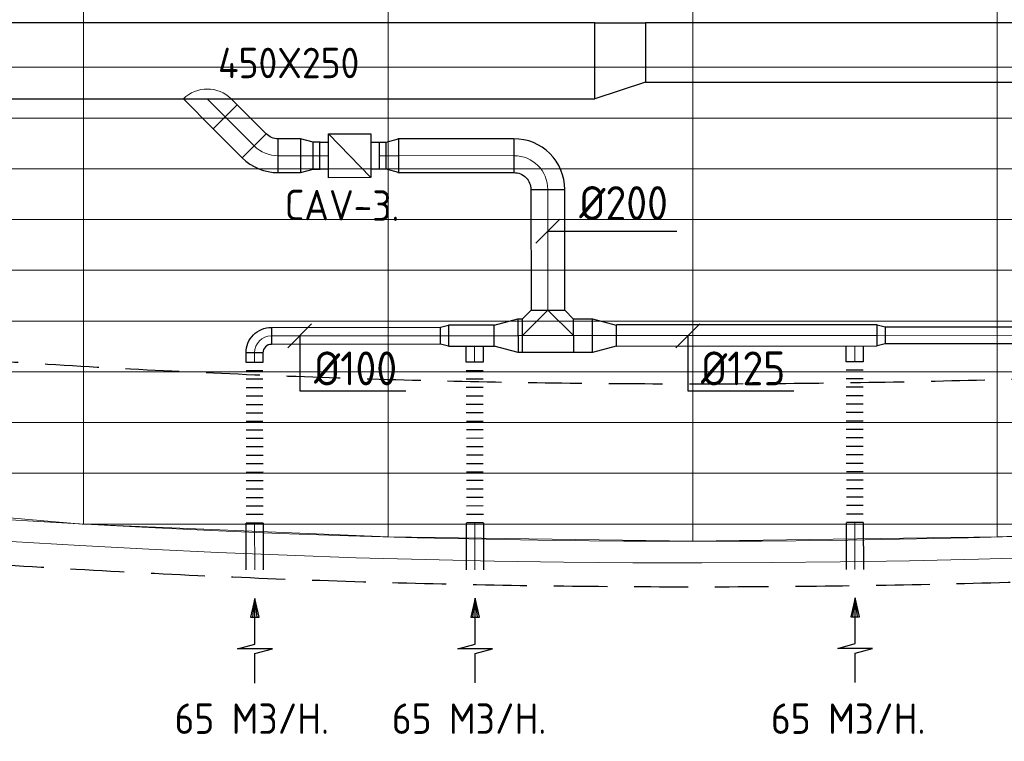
# Model space of a CAD drawing. Header units: millimetres. Extents: x -74135 to 19179, y 5032 to 51848.
# Tile 11 of 55: x -50634 to -44815, y 5765 to 10030. Entities that reach past the tile are written whole.
import ezdxf
from ezdxf.enums import TextEntityAlignment as Align

# ---------------------------------------------------------------- set-up
doc = ezdxf.new("R2010")
doc.units = ezdxf.units.MM
doc.header["$LTSCALE"] = 50
doc.linetypes.add('HIDDEN', pattern=[9.525, 6.35, -3.175])
for name, color, linetype in [('4plfd', 254, 'Continuous'), ('WL570---_RETOUR', 100, 'Continuous'), ('WM570---_RETOUR', 2, 'Continuous'), ('WM570---_TOEVOER', 2, 'Continuous')]:
    doc.layers.add(name, color=color, linetype=linetype)
for name, color, linetype, lineweight in [('WL570---_BESTAAND-HARTLIJN', 161, 'Continuous', 0), ('WL570---_BESTAAND-RETOUR', 140, 'Continuous', 0), ('WL570---_BESTAAND-TOEVOER', 180, 'Continuous', 0)]:
    doc.layers.add(name, color=color, linetype=linetype, lineweight=lineweight)
doc.styles.add('MAATVOERING', font='ISO')

# ---------------------------------------------------------------- blocks, each defined once
blk = doc.blocks.new('FLLINE100')
blk.add_line((0, -50), (0, 50))
blk = doc.blocks.new('OEX10000100000')
at = {"rotation": 90}
for p in [(0, -50), (0, -100), (0, -150), (0, -200), (0, -250), (0, -300), (0, -350), (0, -400), (0, -450), (0, -500), (0, -550), (0, -600), (0, -650), (0, -700), (0, -750), (0, -800), (0, -850), (0, -900), (0, -950), (0, -1000)]:
    blk.add_blockref('FLLINE100', p, dxfattribs=at)
blk = doc.blocks.new('KARO')
for p, q in [((1, 0.5), (0, 0.5)), ((0, -0.5), (1, -0.5))]:
    blk.add_line(p, q)
at = {"invisible_edges": 15}
blk.add_3dface([(0, 0.5), (0, -0.5), (1, -0.5), (1, 0.5)], dxfattribs=at)
at = {"layer": 'WL570---_BESTAAND-HARTLIJN'}
blk.add_line((0, 0), (1, 0), dxfattribs=at)
blk = doc.blocks.new('AFZPIJL')
for points in [[(0, -10), (0, -6.52), (-2.06, -5.97), (2.06, -5.97), (0, -5.41), (0, 0)], [(-0.26, -2.22), (0, 0)], [(0.26, -2.22), (0, 0)]]:
    blk.add_lwpolyline(points)
blk.add_lwpolyline([(0.52, -2.22), (-0.52, -2.22), (0, 0)], close=True)
blk = doc.blocks.new('KARH')
for p, q in [((1, 0.5), (0, 0.5)), ((0, -0.5), (1, -0.5))]:
    blk.add_line(p, q)
at = {"invisible_edges": 15}
blk.add_3dface([(0, 0.5), (0, -0.5), (1, -0.5), (1, 0.5)], dxfattribs=at)
blk = doc.blocks.new('MVLINE')
blk.add_line((35.4, -35.4), (-35.4, 35.4))
blk = doc.blocks.new('OBO10000090H')
blk.add_lwpolyline([(50, -100, 0.414214), (-100, 50), (-100, -50, -0.414214), (-50, -100)], format="xyb", close=True)
at = {"invisible_edges": 15}
for points in [[(-91.3, -50.8), (-74, 47.7), (-100, 50), (-100, -50)], [(-82.9, -53), (-48.7, 41), (-74, 47.7), (-91.3, -50.8)], [(-75, -56.7), (-25, 29.9), (-48.7, 41), (-82.9, -53)], [(-67.9, -61.7), (-3.6, 14.9), (-25, 29.9), (-75, -56.7)], [(-61.7, -67.9), (14.9, -3.6), (-3.6, 14.9), (-67.9, -61.7)], [(-56.7, -75), (29.9, -25), (14.9, -3.6), (-61.7, -67.9)], [(-53, -82.9), (41, -48.7), (29.9, -25), (-56.7, -75)], [(-50.8, -91.3), (47.7, -74), (41, -48.7), (-53, -82.9)], [(-50, -100), (50, -100), (47.7, -74), (-50.8, -91.3)]]:
    blk.add_3dface(points, dxfattribs=at)
at = {"layer": 'WL570---_BESTAAND-HARTLIJN'}
blk.add_arc((-100, -100), 100, 0, 90, dxfattribs=at)
blk = doc.blocks.new('VV145025035025003000RG')
blk.add_lwpolyline([(0, 225), (300, 225), (300, -125), (0, -225)], close=True)
at = {"invisible_edges": 15}
blk.add_3dface([(0, 225), (300, 225), (300, -125), (0, -225)], dxfattribs=at)
blk = doc.blocks.new('OSV20012501390G')
blk.add_lwpolyline([(0, -100), (140, -62.5), (140, 62.5), (0, 100)], close=True)
at = {"layer": 'WL570---_BESTAAND-HARTLIJN'}
blk.add_line((0, 0), (140, 0), dxfattribs=at)
blk = doc.blocks.new('OTS20020020000H')
blk.add_lwpolyline([(-150, -100), (150, -100), (150, 100), (100, 150), (-100, 150), (-150, 100)], close=True)
at = {"layer": 'WL570---_BESTAAND-HARTLIJN'}
blk.add_line((-150, 0), (150, 0), dxfattribs=at)
at = {"layer": 'WL570---_BESTAAND-RETOUR'}
blk.add_lwpolyline([(-150, 0), (0, 150), (150, 0)], dxfattribs=at)
blk = doc.blocks.new('OSV1251000460G')
blk.add_lwpolyline([(0, -62.5), (46.7, -50), (46.7, 50), (0, 62.5)], close=True)
at = {"layer": 'WL570---_BESTAAND-HARTLIJN'}
blk.add_line((0, 0), (46.7, 0), dxfattribs=at)
blk = doc.blocks.new('OZA2800200045R')
blk.add_lwpolyline([(141.4, 0), (176.8, 35.4), (35.4, 176.8), (-141.4, 0)])
at = {"layer": 'WL570---_BESTAAND-HARTLIJN'}
blk.add_line((0, 0), (106.1, 106.1), dxfattribs=at)
at = {"layer": 'WL570---_BESTAAND-RETOUR'}
blk.add_arc((0, 141.4), 200, 225, 315, dxfattribs=at)
blk = doc.blocks.new('VBX1601600016025000')
blk.add_lwpolyline([(50, -130), (300, -130), (300, 130), (50, 130)], close=True)
for points in [[(50, 80), (0, 80), (0, -80), (50, -80)], [(300, -80), (350, -80), (350, 80), (300, 80)]]:
    blk.add_lwpolyline(points)
at = {"layer": 'WL570---_BESTAAND-HARTLIJN'}
blk.add_line((300, 0), (350, 0), dxfattribs=at)
at = {"layer": 'WL570---_BESTAAND-TOEVOER'}
blk.add_line((50, -130), (300, 130), dxfattribs=at)
blk = doc.blocks.new('OBO20000045H')
blk.add_lwpolyline([(100, -82.8, 0.198912), (12.1, 129.3), (-129.3, -12.1, -0.198912), (-100, -82.8)], format="xyb", close=True)
at = {"invisible_edges": 15}
for points in [[(-123.4, -18.6), (29.8, 110), (12.1, 129.3), (-129.3, -12.1)], [(-118.1, -25.5), (45.7, 89.2), (29.8, 110), (-123.4, -18.6)], [(-113.4, -32.8), (59.8, 67.2), (45.7, 89.2), (-118.1, -25.5)], [(-109.4, -40.6), (71.9, 43.9), (59.8, 67.2), (-113.4, -32.8)], [(-106, -48.6), (81.9, 19.8), (71.9, 43.9), (-109.4, -40.6)], [(-103.4, -57), (89.8, -5.2), (81.9, 19.8), (-106, -48.6)], [(-101.5, -65.5), (95.4, -30.7), (89.8, -5.2), (-103.4, -57)], [(-100.4, -74.1), (98.9, -56.7), (95.4, -30.7), (-101.5, -65.5)], [(-100, -82.8), (100, -82.8), (98.9, -56.7), (-100.4, -74.1)]]:
    blk.add_3dface(points, dxfattribs=at)
at = {"layer": 'WL570---_BESTAAND-HARTLIJN'}
blk.add_arc((-200, -82.8), 200, 0, 45, dxfattribs=at)
blk = doc.blocks.new('OSV2001600740G')
blk.add_lwpolyline([(0, -100), (74.6, -80), (74.6, 80), (0, 100)], close=True)
at = {"layer": 'WL570---_BESTAAND-HARTLIJN'}
blk.add_line((0, 0), (74.6, 0), dxfattribs=at)
blk = doc.blocks.new('OBO20000090H')
blk.add_lwpolyline([(100, -200, 0.414214), (-200, 100), (-200, -100, -0.414214), (-100, -200)], format="xyb", close=True)
at = {"invisible_edges": 15}
for points in [[(-182.6, -101.5), (-147.9, 95.4), (-200, 100), (-200, -100)], [(-165.8, -106), (-97.4, 81.9), (-147.9, 95.4), (-182.6, -101.5)], [(-150, -113.4), (-50, 59.8), (-97.4, 81.9), (-165.8, -106)], [(-135.7, -123.4), (-7.2, 29.8), (-50, 59.8), (-150, -113.4)], [(-123.4, -135.7), (29.8, -7.2), (-7.2, 29.8), (-135.7, -123.4)], [(-113.4, -150), (59.8, -50), (29.8, -7.2), (-123.4, -135.7)], [(-106, -165.8), (81.9, -97.4), (59.8, -50), (-113.4, -150)], [(-101.5, -182.6), (95.4, -147.9), (81.9, -97.4), (-106, -165.8)], [(-100, -200), (100, -200), (95.4, -147.9), (-101.5, -182.6)]]:
    blk.add_3dface(points, dxfattribs=at)
at = {"layer": 'WL570---_BESTAAND-HARTLIJN'}
blk.add_arc((-200, -200), 200, 0, 90, dxfattribs=at)
blk = doc.blocks.new('Groep-53')
at = {"color": 8, "linetype": 'Continuous', "lineweight": 13}
for p, q in [((-51254.9, 18999.1), (-51254.9, 6698.7)), ((-49454.9, 18999.1), (-49454.9, 6622.6)), ((-47654.9, 18999.1), (-47654.9, 6597.2)), ((-45854.9, 15502.4), (-45854.9, 6622.6)), ((-66254.9, 9399.1), (-28992, 9399.1)), ((-65366, 9099.1), (-29943.5, 9099.1)), ((-64290.1, 8799.1), (-31019.4, 8799.1)), ((-63133.8, 8499.1), (-32175.7, 8499.1)), ((-61877.5, 8199.1), (-33432, 8199.1)), ((-60492, 7899.1), (-34817.5, 7899.1)), ((-58929.6, 7599.1), (-36379.9, 7599.1)), ((-57102.8, 7299.1), (-38206.7, 7299.1)), ((-51263.2, 6699.1), (-54854.9, 7003.9)), ((-54812.5, 6999.1), (-40496.9, 6999.1)), ((-51263.2, 6699.1), (-44046.2, 6699.1)), ((-49454.9, 6622.6), (-51254.9, 6698.7)), ((-44054.9, 6698.7), (-45854.9, 6622.6)), ((-47654.9, 6597.2), (-49454.9, 6622.6)), ((-45854.9, 6622.6), (-47654.9, 6597.2))]:
    blk.add_line(p, q, dxfattribs=at)
at = {"color": 8, "linetype": 'Continuous', "lineweight": 13, "flags": 128}
blk.add_lwpolyline([(-22004.9, 19149), (-22004.9, 11828, -0.208473), (-73205.8, 11785.1), (-73304.9, 11828.1)], format="xyb", dxfattribs=at)
at = {"color": 8, "linetype": 'Continuous', "lineweight": 13}
blk.add_arc((-47654.8, 70538.1), 63940.9, 246.496301, 293.503386, dxfattribs=at)
blk = doc.blocks.new('Block plafond 4e verd')
at = {"layer": '4plfd'}
blk.add_blockref('Groep-53', (73304.912, -19149.14), dxfattribs=at)

msp = doc.modelspace()

# ---------------------------------------------------------------- linework, layer by layer
at = {"color": 2, "linetype": 'HIDDEN'}
for radius, start, end in [(63040.6, 247.031394, 292.968331), (64240.6, 246.320689, 293.67904)]:
    msp.add_arc((-46645.7, 70918.9), radius, start, end, dxfattribs=at)
at = {"layer": 'WM570---_TOEVOER'}
for points in [[(-47511.8, 8779.7), (-47377.2, 8779.7), (-46751, 8779.7)], [(-48979.1, 8162), (-48978.8, 7836.2), (-48352.6, 7836.8)], [(-46684.6, 8162), (-46684.3, 7836.2), (-46058.1, 7836.8)]]:
    msp.add_lwpolyline(points, dxfattribs=at)

# ---------------------------------------------------------------- block references
at = {"layer": 'WL570---_BESTAAND-RETOUR', "xscale": 8.033562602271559, "yscale": 200, "zscale": 200, "rotation": 270.0517481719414}
msp.add_blockref('KARO', (-47512, 8320.7), dxfattribs=at)
at = {"layer": 'WL570---_RETOUR'}
for name, p in [('Block plafond 4e verd', (-72306, 19498.9)), ('VV145025035025003000RG', (-47235, 9787))]:
    msp.add_blockref(name, p, dxfattribs=at)
at = {"layer": 'WL570---_RETOUR', "xscale": 3840.384117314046, "yscale": 450, "zscale": 250}
msp.add_blockref('KARH', (-51075.4, 9787), dxfattribs=at)
at = {"layer": 'WL570---_RETOUR'}
for name, p, xscale, yscale, zscale, rotation in [('KARH', (-40002.5, 9837), 6932.456166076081, 350, 250, 180), ('KARO', (-49248.1, 9285.1), 241.6587554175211, 200, 200, 134.9999999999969), ('KARO', (-48974, 9226.5), 132.6602586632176, 200, 200, 180.0072772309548), ('KARO', (-48398.7, 9226.6), 686.0151459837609, 200, 200, 0.007277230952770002), ('KARO', (-48899.4, 9226.5), 41.65426006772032, 160, 160, 0.007277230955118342), ('KARO', (-48468.8, 9226.6), -41.65426006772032, 160, 160, 0.007277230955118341), ('KARO', (-47512.6, 9026.9), 714.1612036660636, 200, 200, 270.0517481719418), ('KARO', (-49146.4, 8161.2), -999.0447346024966, 100, 100, 180.0506517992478), ('KARO', (-48099.7, 8162.2), 271.2217342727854, 125, 125, 0.0517481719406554), ('KARO', (-47660, 8162.6), -28.82339029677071, 200, 200, 0.05174817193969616), ('KARO', (-47361.8, 8162.8), -113.3662558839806, 200, 200, 180.0517481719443), ('KARO', (-45566.3, 8164.5), 1540.57043358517, 125, 125, 180.0517481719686), ('KARO', (-44025.3, 8165.8), -1494.792856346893, 100, 100, 0.05065179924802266), ('KARO', (-47945.2, 8005.6), -95.4620084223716, 100, 100, 270.0506517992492), ('KARO', (-45698.9, 8007.7), -94.30230512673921, 100, 100, 270.0506517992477), ('KARO', (-49246.2, 8004.6), -55.98824614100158, 100, 100, 270.0506517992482), ('KARO', (-49245.4, 7053.9), -275.9456809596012, 100, 100, 90.05065179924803), ('KARO', (-47943.7, 7054.9), -275.9456809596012, 100, 100, 90.05065179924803), ('KARO', (-45698, 7057.1), -275.9456809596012, 100, 100, 90.05065179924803), ('AFZPIJL', (-49243.8, 6609.2), -49.99999999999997, 50, 50, 0.05065179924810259), ('AFZPIJL', (-47942.1, 6610.2), -49.99999999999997, 50, 50, 0.05065179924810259), ('AFZPIJL', (-45696.4, 6612.3), -49.99999999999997, 50, 50, 0.05065179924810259)]:
    msp.add_blockref(name, p, dxfattribs=dict(at, xscale=xscale, yscale=yscale, zscale=zscale, rotation=rotation))
at = {"layer": 'WL570---_RETOUR', "xscale": -1}
for name, p, rotation in [('OZA2800200045R', (-49525.1, 9562), 180), ('VBX1601600016025000', (-48509.1, 9226.6), 0.007277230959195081), ('OSV2001600740G', (-48394.2, 9226.6), 0.007277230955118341), ('OTS20020020000H', (-47511.8, 8162.7), 0.05174817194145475), ('OBO10000090H', (-49246.4, 8161.2), 0.05065179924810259), ('OSV1251000460G', (-48099.7, 8162.2), 0.05174817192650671), ('OSV20012501390G', (-47688.9, 8162.5), 0.05174817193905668), ('OSV20012501390G', (-47248.5, 8162.9), 180.0517481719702), ('OSV1251000460G', (-45566.3, 8164.5), 180.0517481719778), ('OEX10000100000', (-49245.4, 7004.6), 180.0506517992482), ('OEX10000100000', (-47943.6, 7005.6), 180.0506517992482), ('OEX10000100000', (-45698, 7007.7), 180.0506517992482)]:
    msp.add_blockref(name, p, dxfattribs=dict(at, rotation=rotation))
at = {"layer": 'WL570---_RETOUR'}
for name, p, rotation in [('OBO20000045H', (-49189.5, 9226.5), 224.9999999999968), ('OSV2001600740G', (-48974, 9226.5), 0.007277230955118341), ('OBO20000090H', (-47512.8, 9226.7), 0.05174817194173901)]:
    msp.add_blockref(name, p, dxfattribs=dict(at, rotation=rotation))
at = {"layer": 'WM570---_TOEVOER', "yscale": 2, "zscale": 2}
for p, xscale, rotation in [((-47511.8, 8779.7), 2, 90), ((-48979.1, 8162), -1.999999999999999, 0.05065179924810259), ((-46684.6, 8162), -1.999999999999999, 0.05065179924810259)]:
    msp.add_blockref('MVLINE', p, dxfattribs=dict(at, xscale=xscale, rotation=rotation))

# ---------------------------------------------------------------- texts
at = {"layer": 'WM570---_RETOUR', "style": 'MAATVOERING'}
for p in [(-49718.7, 5808.5), (-48434.4, 5808.5), (-46193.9, 5808.5), (-46193.9, 5808.5)]:
    msp.add_text('65 M3/H.', height=180, dxfattribs=at).set_placement(p)
at = {"layer": 'WM570---_TOEVOER', "style": 'MAATVOERING'}
for s, height, p in [('450X250', 180, (-49461.7, 9684.6)), ('%%c200', 200, (-47327.2, 8846.4))]:
    msp.add_text(s, height=height, dxfattribs=at).set_placement(p)
msp.add_text('CAV-3.', height=180, rotation=359.49411, dxfattribs=at).set_placement((-49068.5, 8846.3))
for s, p in [('%%c100', (-48403.2, 7869.3)), ('%%c125', (-46108.7, 7869.3))]:
    msp.add_text(s, height=200, rotation=0.05284, dxfattribs=at).set_placement(p, align=Align.RIGHT)

doc.saveas('drawing.dxf')
